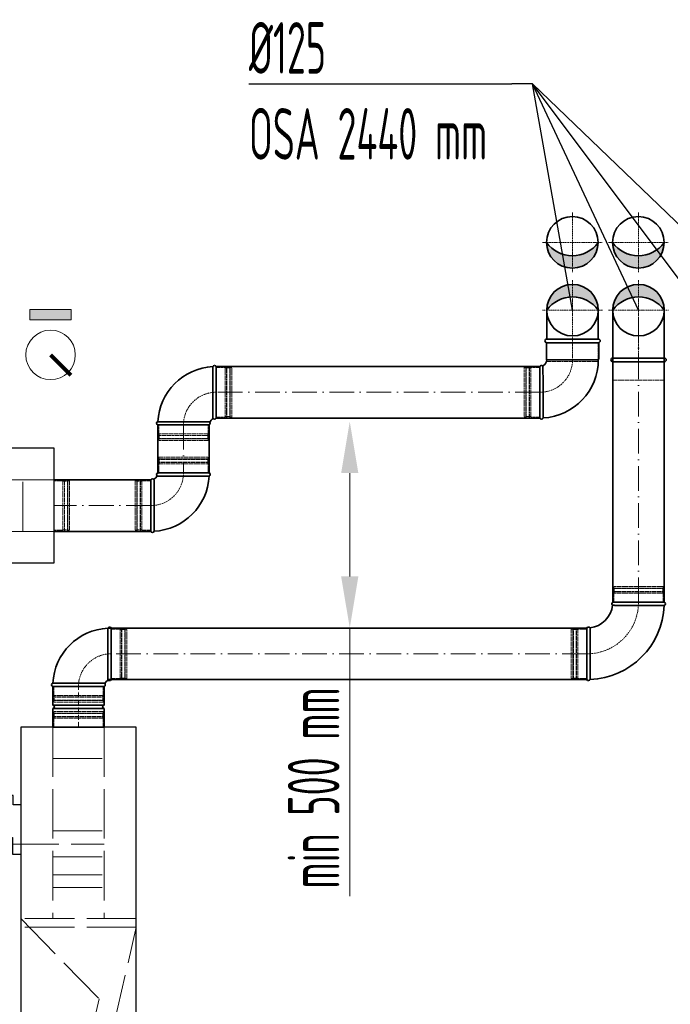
# Model space of a CAD drawing. Header units: millimetres. Extents: x -20688 to 44066, y -7315 to 67290.
# Tile 36 of 75: x 35117 to 36694, y 15352 to 17739. Entities that reach past the tile are written whole.
import ezdxf

# ---------------------------------------------------------------- set-up
doc = ezdxf.new("R2010")
doc.units = ezdxf.units.MM
for name, pattern in [('ACAD_ISO02W100', [15, 12, -3]), ('ACAD_ISO10W100', [18, 12, -3, 0, -3]), ('phl_thick', [0])]:
    doc.linetypes.add(name, pattern=pattern)
for name, color, linetype, lineweight in [('UT_KOTY - DIMENZE', 7, 'Continuous', 5), ('VZT_01 SUP (PŘÍVOD) - OBRYS', 5, 'Continuous', 35), ('VZT_02 SUP (PŘÍVOD) - OSA', 5, 'ACAD_ISO10W100', 5), ('VZT_05 ETA (ODVOD) - OBRYS', 6, 'Continuous', 35), ('VZT_06 ETA (ODVOD) - OSA', 6, 'ACAD_ISO10W100', 5), ('VZT_21 ZAŘÍZENÍ - OBRYS', 1, 'Continuous', 30), ('VZT_22 ZAŘÍZENÍ - DETAIL', 8, 'Continuous', 5), ('VZT_60_KOTY - DIMENZE', 7, 'Continuous', 5), ('VZT_KOTY - DIMENZE', 7, 'Continuous', 5), ('VZT_POPIS - OBECNE', 7, 'Continuous', 5)]:
    doc.layers.add(name, color=color, linetype=linetype, lineweight=lineweight)
doc.layers.add('VZT_03 SUP (PŘÍVOD) - NETISK', color=8, linetype='ACAD_ISO02W100', lineweight=5, plot=False)
doc.layers.add('VZT_07 ETA (ODVOD) - NETISK', color=8, linetype='ACAD_ISO02W100', lineweight=5, plot=False)
doc.styles.add('EVORA_125', font='isocp.shx', dxfattribs={"width": 0.6, "height": 125})
doc.styles.add('ISOCP 2.5', font='isocp.shx', dxfattribs={"width": 0.6, "height": 2.5})

msp = doc.modelspace()

# ---------------------------------------------------------------- hatches: boundary and pattern name
at = {"layer": 'VZT_01 SUP (PŘÍVOD) - OBRYS'}
h = msp.add_hatch(color=256, dxfattribs=at)
h.dxf.hatch_style = 1
h.paths.add_polyline_path([(36394.4, 17198.8, 0.242708), (36456.9, 17166.5), (36456.9, 17136.3, -0.414214)])
h.paths.add_polyline_path([(36456.9, 17136.3), (36456.9, 17166.5, 0.242708), (36519.4, 17198.8, -0.414214)])
h = msp.add_hatch(color=256, dxfattribs=at)
h.dxf.hatch_style = 1
h.paths.add_polyline_path([(36519.8, 17034.4, 0.242708), (36457.3, 17066.6), (36457.3, 17096.9, -0.414214)])
h.paths.add_polyline_path([(36457.3, 17096.9), (36457.3, 17066.6, 0.242708), (36394.8, 17034.4, -0.414214)])
at = {"layer": 'VZT_05 ETA (ODVOD) - OBRYS'}
h = msp.add_hatch(color=256, dxfattribs=at)
h.dxf.hatch_style = 1
h.paths.add_polyline_path([(36554.4, 17198.8, 0.242708), (36616.9, 17166.5), (36616.9, 17136.3, -0.414214)])
h.paths.add_polyline_path([(36616.9, 17136.3), (36616.9, 17166.5, 0.242708), (36679.4, 17198.8, -0.414214)])
h = msp.add_hatch(color=256, dxfattribs=at)
h.dxf.hatch_style = 1
h.paths.add_polyline_path([(36554.8, 17034.4, -0.242708), (36617.3, 17066.6), (36617.3, 17096.9, 0.414214)])
h.paths.add_polyline_path([(36617.3, 17096.9), (36617.3, 17066.6, -0.242708), (36679.8, 17034.4, 0.414214)])
at = {"layer": 'VZT_POPIS - OBECNE'}
h = msp.add_hatch(color=256, dxfattribs=at)
h.dxf.hatch_style = 1
h.paths.add_polyline_path([(35242, 17036.1), (35142, 17036.1), (35142, 17011.1), (35242, 17011.1)])

# ---------------------------------------------------------------- linework, layer by layer
for centre in [(36456.9, 17198.8), (36456.9, 17198.8), (36616.9, 17198.8), (36457.3, 17034.4)]:
    msp.add_circle(centre, 62.5)
at = {"layer": 'UT_KOTY - DIMENZE'}
for p, q in [((35917.3, 16639.7), (35917.3, 16388.9)), ((35917.3, 16263.9), (35917.3, 15613.7))]:
    msp.add_line(p, q, dxfattribs=at)
for points in [[(35896.4, 16639.7), (35938.1, 16639.7), (35917.3, 16764.7)], [(35896.4, 16388.9), (35938.1, 16388.9), (35917.3, 16263.9)]]:
    msp.add_solid(points, dxfattribs=at)
at = {"layer": 'VZT_01 SUP (PŘÍVOD) - OBRYS'}
for p, q in [((36520.8, 16955.4), (36393.8, 16955.4)), ((36393.8, 16915.4), (36393.8, 16955.4)), ((36520.8, 16915.4), (36520.8, 16955.4)), ((36519.8, 16914.4), (36394.8, 16914.4)), ((35585.5, 16772.9), (35585.5, 16897.9)), ((35593.2, 16772.9), (35593.2, 16897.9)), ((36378.3, 16897.9), (36378.3, 16772.9)), ((35576.7, 16764), (35451.7, 16764)), ((35576.7, 16756.4), (35451.7, 16756.4)), ((35451.7, 16639.8), (35576.7, 16639.8)), ((35435.2, 16623.3), (35435.2, 16498.3)), ((35442.8, 16623.3), (35442.8, 16498.3)), ((35451.7, 16632.1), (35576.7, 16632.1))]:
    msp.add_line(p, q, dxfattribs=at)
for points in [[(36394.8, 16964.4), (36394.8, 17034.4)], [(36519.8, 16964.4), (36519.8, 17034.4)], [(36519.8, 16964.4), (36394.8, 16964.4)], [(36519.8, 16955.4), (36394.8, 16955.4)], [(35593.2, 16897.9), (36378.3, 16897.9)], [(35451.7, 16639.8), (35451.7, 16756.4)], [(35576.7, 16639.8), (35576.7, 16756.4)], [(35593.2, 16772.9), (36378.3, 16772.9)], [(35200.1, 16623.3), (35435.2, 16623.3)], [(35200.1, 16498.3), (35435.2, 16498.3)]]:
    msp.add_lwpolyline(points, dxfattribs=at)
for centre in [(36456.9, 17198.8), (36456.9, 17198.8), (36457.3, 17034.4)]:
    msp.add_circle(centre, 62.5, dxfattribs=at)
for centre, radius, start, end in [((36456.9, 17243.2), 76.7, 215.4307, 324.5693), ((36457.3, 17034.4), 62.5, 0, 180), ((36457.3, 16989.9), 76.7, 35.4307, 144.5693), ((36457.3, 17034.4), 62.5, 180, 0), ((36394.8, 16959.9), 4.5, 90, 270), ((36519.8, 16959.9), 4.5, 270, 90), ((35589.3, 16896.2), 4.17, 23.4678, 159.6691), ((36382.1, 16896.2), 4.17, 47.2771, 156.5322), ((36378.3, 16914.4), 16.5, 293.8093, 0), ((36378.3, 16914.4), 141.5, 273.1369, 0), ((36394.8, 16915.4), 1, 180, 270), ((36519.8, 16915.4), 1, 270, 0), ((35593.2, 16756.4), 141.5, 93.1369, 176.8631), ((35453.3, 16760.2), 4.17, 110.3309, 246.5322), ((35575, 16760.2), 4.17, 293.4678, 66.5322), ((35593.2, 16756.4), 16.5, 113.8093, 156.1907), ((35589.3, 16774.5), 4.17, 203.4678, 336.5322), ((36382.1, 16774.5), 4.17, 203.4678, 339.6691), ((35453.3, 16635.9), 4.17, 113.4678, 246.5322), ((35575, 16635.9), 4.17, 290.3309, 66.5322), ((35439, 16621.6), 4.17, 23.4678, 156.5322), ((35435.2, 16639.8), 16.5, 293.8093, 336.1907), ((35435.2, 16639.8), 141.5, 273.1369, 356.8631), ((35439, 16499.9), 4.17, 203.4678, 339.6691)]:
    msp.add_arc(centre, radius, start, end, dxfattribs=at)
msp.add_open_spline([(36384.9, 16899.3), (36384.9, 16899.3), (36385, 16898.9), (36385.1, 16896.8), (36385.3, 16894.6), (36385.5, 16888.4), (36385.6, 16884.4), (36385.8, 16873.6), (36385.8, 16866.4), (36385.9, 16850.7), (36385.9, 16842.3), (36386, 16825.8), (36386, 16817.7), (36386, 16802.7), (36386, 16796), (36386, 16784.7), (36386, 16780.3), (36386, 16774.5), (36386, 16773.1), (36386, 16773.1)], degree=3, knots=[197.702813, 197.702813, 197.702813, 197.702813, 209.733369, 209.733369, 228.63381, 228.63381, 247.962689, 247.962689, 273.396832, 273.396832, 298.447199, 298.447199, 323.101867, 323.101867, 347.591906, 347.591906, 372.010558, 372.010558, 395.3015, 395.3015, 395.3015, 395.3015], dxfattribs=at)
at = {"layer": 'VZT_02 SUP (PŘÍVOD) - OSA', "ltscale": 0.3}
for p, q in [((36456.9, 17271.3), (36456.9, 17198.8)), ((36384.4, 17198.8), (36456.9, 17198.8)), ((36456.9, 17198.8), (36456.9, 17126.3)), ((36456.9, 17198.8), (36529.4, 17198.8))]:
    msp.add_line(p, q, dxfattribs=at)
for points in [[(36457.3, 17106.9), (36457.3, 17034.4)], [(36457.3, 17034.4), (36384.8, 17034.4)], [(36457.3, 17034.4), (36457.3, 16955.4)], [(36529.8, 17034.4), (36457.3, 17034.4)]]:
    msp.add_lwpolyline(points, dxfattribs=at)
for points in [[(36457.3, 16955.4), (36457.3, 16914.4, -0.414214), (36378.3, 16835.4), (36378.3, 16835.4)], [(35514.2, 16756.4), (35514.2, 16756.4, -0.414214), (35593.2, 16835.4), (35593.2, 16835.4)], [(35435.2, 16560.8), (35435.2, 16560.8, 0.414214), (35514.2, 16639.8), (35514.2, 16639.8)]]:
    msp.add_lwpolyline(points, format="xyb", dxfattribs=at)
at = {"layer": 'VZT_02 SUP (PŘÍVOD) - OSA', "ltscale": 5}
for points in [[(36378.3, 16835.4), (35593.2, 16835.4)], [(35514.2, 16756.4), (35514.2, 16639.8)], [(35435.2, 16560.8), (35200.1, 16560.8)]]:
    msp.add_lwpolyline(points, dxfattribs=at)
at = {"layer": 'VZT_03 SUP (PŘÍVOD) - NETISK', "ltscale": 0.4}
for p, q in [((35593.2, 16895.4), (35615.2, 16895.4)), ((35615.2, 16775.4), (35615.2, 16895.4)), ((35615.2, 16894.4), (35618.7, 16894.4)), ((35618.7, 16774.4), (35618.7, 16896.4)), ((35618.7, 16896.4), (35619.2, 16896.4)), ((35619.2, 16774.4), (35619.2, 16896.4)), ((35619.2, 16894.4), (35626.2, 16894.4)), ((35626.2, 16774.4), (35626.2, 16896.4)), ((35626.2, 16896.4), (35626.7, 16896.4)), ((35626.7, 16774.4), (35626.7, 16896.4)), ((35626.7, 16894.4), (35627.2, 16894.4)), ((35627.2, 16775.4), (35627.2, 16895.4)), ((35627.2, 16895.4), (35631.2, 16895.4)), ((35631.2, 16775.4), (35631.2, 16895.4)), ((36340.3, 16895.4), (36340.3, 16775.4)), ((36344.3, 16895.4), (36340.3, 16895.4)), ((36344.3, 16895.4), (36344.3, 16775.4)), ((36344.8, 16894.4), (36344.3, 16894.4)), ((36344.8, 16896.4), (36344.8, 16774.4)), ((36345.3, 16896.4), (36344.8, 16896.4)), ((36345.3, 16896.4), (36345.3, 16774.4)), ((36352.3, 16894.4), (36345.3, 16894.4)), ((36352.3, 16896.4), (36352.3, 16774.4)), ((36352.8, 16896.4), (36352.3, 16896.4)), ((36352.8, 16896.4), (36352.8, 16774.4)), ((36356.3, 16894.4), (36352.8, 16894.4)), ((36356.3, 16895.4), (36356.3, 16775.4)), ((36378.3, 16895.4), (36356.3, 16895.4)), ((35454.2, 16734.4), (35454.2, 16756.4)), ((35574.2, 16734.4), (35574.2, 16756.4)), ((35593.2, 16775.4), (35615.2, 16775.4)), ((35615.2, 16776.4), (35618.7, 16776.4)), ((35618.7, 16774.4), (35619.2, 16774.4)), ((35619.2, 16776.4), (35626.2, 16776.4)), ((35626.2, 16774.4), (35626.7, 16774.4)), ((35626.7, 16776.4), (35627.2, 16776.4)), ((35627.2, 16775.4), (35631.2, 16775.4)), ((36344.3, 16775.4), (36340.3, 16775.4)), ((36344.8, 16776.4), (36344.3, 16776.4)), ((36345.3, 16774.4), (36344.8, 16774.4)), ((36352.3, 16776.4), (36345.3, 16776.4)), ((36352.8, 16774.4), (36352.3, 16774.4)), ((36356.3, 16776.4), (36352.8, 16776.4)), ((36378.3, 16775.4), (36356.3, 16775.4)), ((35574.2, 16734.4), (35454.2, 16734.4)), ((35455.2, 16730.9), (35455.2, 16734.4)), ((35573.2, 16730.9), (35573.2, 16734.4)), ((35575.2, 16730.9), (35453.2, 16730.9)), ((35453.2, 16730.4), (35453.2, 16730.9)), ((35575.2, 16730.4), (35453.2, 16730.4)), ((35575.2, 16723.4), (35453.2, 16723.4)), ((35453.2, 16722.9), (35453.2, 16723.4)), ((35575.2, 16722.9), (35453.2, 16722.9)), ((35574.2, 16722.4), (35454.2, 16722.4)), ((35454.2, 16718.4), (35454.2, 16722.4)), ((35574.2, 16718.4), (35454.2, 16718.4)), ((35455.2, 16723.4), (35455.2, 16730.4)), ((35455.2, 16722.4), (35455.2, 16722.9)), ((35573.2, 16723.4), (35573.2, 16730.4)), ((35573.2, 16722.4), (35573.2, 16722.9)), ((35574.2, 16718.4), (35574.2, 16722.4)), ((35575.2, 16730.4), (35575.2, 16730.9)), ((35575.2, 16722.9), (35575.2, 16723.4)), ((35453.2, 16673.3), (35575.2, 16673.3)), ((35453.2, 16672.8), (35453.2, 16673.3)), ((35453.2, 16672.8), (35575.2, 16672.8)), ((35453.2, 16665.8), (35575.2, 16665.8)), ((35453.2, 16665.3), (35453.2, 16665.8)), ((35453.2, 16665.3), (35575.2, 16665.3)), ((35454.2, 16677.8), (35574.2, 16677.8)), ((35454.2, 16673.8), (35454.2, 16677.8)), ((35454.2, 16673.8), (35574.2, 16673.8)), ((35454.2, 16661.8), (35574.2, 16661.8)), ((35454.2, 16639.8), (35454.2, 16661.8)), ((35455.2, 16673.3), (35455.2, 16673.8)), ((35455.2, 16665.8), (35455.2, 16672.8)), ((35455.2, 16661.8), (35455.2, 16665.3)), ((35573.2, 16673.3), (35573.2, 16673.8)), ((35573.2, 16665.8), (35573.2, 16672.8)), ((35573.2, 16661.8), (35573.2, 16665.3)), ((35574.2, 16673.8), (35574.2, 16677.8)), ((35574.2, 16639.8), (35574.2, 16661.8)), ((35575.2, 16672.8), (35575.2, 16673.3)), ((35575.2, 16665.3), (35575.2, 16665.8)), ((35397.2, 16620.8), (35397.2, 16500.8)), ((35397.2, 16620.8), (35401.2, 16620.8)), ((35401.2, 16620.8), (35401.2, 16500.8)), ((35401.2, 16619.8), (35401.7, 16619.8)), ((35401.7, 16621.8), (35401.7, 16499.8)), ((35401.7, 16621.8), (35402.2, 16621.8)), ((35402.2, 16621.8), (35402.2, 16499.8)), ((35402.2, 16619.8), (35409.2, 16619.8)), ((35409.2, 16621.8), (35409.2, 16499.8)), ((35409.2, 16621.8), (35409.7, 16621.8)), ((35409.7, 16621.8), (35409.7, 16499.8)), ((35409.7, 16619.8), (35413.2, 16619.8)), ((35413.2, 16620.8), (35413.2, 16500.8)), ((35413.2, 16620.8), (35435.2, 16620.8)), ((35397.2, 16500.8), (35401.2, 16500.8)), ((35401.2, 16501.8), (35401.7, 16501.8)), ((35401.7, 16499.8), (35402.2, 16499.8)), ((35402.2, 16501.8), (35409.2, 16501.8)), ((35409.2, 16499.8), (35409.7, 16499.8)), ((35409.7, 16501.8), (35413.2, 16501.8)), ((35413.2, 16500.8), (35435.2, 16500.8))]:
    msp.add_line(p, q, dxfattribs=at)
msp.add_lwpolyline([(36519.8, 16955.4), (36519.8, 16910.4), (36394.8, 16910.4), (36394.8, 16955.4)], dxfattribs=at)
at = {"layer": 'VZT_05 ETA (ODVOD) - OBRYS'}
for p, q in [((36679.8, 16326.4), (36554.8, 16326.4)), ((35331, 16138.9), (35331, 16263.9)), ((35338.7, 16138.9), (35338.7, 16263.9)), ((36492.3, 16263.9), (36492.3, 16138.9)), ((35322.2, 16130.1), (35197.2, 16130.1)), ((35322.2, 16122.4), (35197.2, 16122.4)), ((35197.2, 16076.9), (35197.2, 16122.4)), ((35322.2, 16122.4), (35197.2, 16122.4)), ((35322.2, 16076.9), (35322.2, 16122.4)), ((35322.2, 16076.9), (35197.2, 16076.9)), ((35322.2, 16068.9), (35197.2, 16068.9)), ((35197.2, 16023.4), (35197.2, 16068.9)), ((35322.2, 16023.4), (35322.2, 16068.9)), ((35322.2, 16023.4), (35197.2, 16023.4))]:
    msp.add_line(p, q, dxfattribs=at)
for points in [[(36554.8, 17041.2), (36554.8, 16326.4)], [(36554.8, 16918.4), (36554.8, 17034.4)], [(36679.8, 17041.2), (36679.8, 16326.4)], [(36679.8, 16918.4), (36679.8, 17034.4)], [(36554.8, 16918.4), (36679.8, 16918.4)], [(36554.8, 16909.4), (36679.8, 16909.4)]]:
    msp.add_lwpolyline(points, dxfattribs=at)
at = {"layer": 'VZT_05 ETA (ODVOD) - OBRYS', "elevation": 0}
for points in [[(35330.9, 16263.9), (36492.3, 16263.9)], [(35330.9, 16138.9), (36492.3, 16138.9)]]:
    msp.add_lwpolyline(points, dxfattribs=at)
at = {"layer": 'VZT_05 ETA (ODVOD) - OBRYS'}
for centre in [(36616.9, 17198.8), (36617.3, 17034.4)]:
    msp.add_circle(centre, 62.5, dxfattribs=at)
for centre, radius, start, end in [((36616.9, 17243.2), 76.7, 215.4307, 324.5693), ((36617.3, 16989.9), 76.7, 35.4307, 144.5693), ((36554.8, 16913.9), 4.5, 90, 270), ((36679.8, 16913.9), 4.5, 270, 90), ((36492.3, 16326.4), 62.5, 276.8302, 353.1698), ((36492.3, 16326.4), 187.5, 272.3607, 357.6393), ((36556.4, 16322.6), 4.17, 113.4678, 239.7019), ((36678.1, 16322.6), 4.17, 291.1072, 66.5322), ((35338.7, 16122.4), 141.5, 93.1369, 176.8631), ((35334.9, 16262.2), 4.17, 23.4678, 159.6691), ((36496.1, 16262.2), 4.17, 30.2981, 156.5322), ((35338.7, 16122.4), 16.5, 113.8093, 156.1907), ((35334.9, 16140.6), 4.17, 203.4678, 336.5322), ((36496.1, 16140.6), 4.17, 203.4678, 338.8928), ((35198.8, 16126.2), 4.17, 110.3309, 246.5322), ((35320.5, 16126.2), 4.17, 293.4678, 66.5322), ((35197.2, 16072.9), 4, 270, 90), ((35322.2, 16072.9), 4, 90, 270)]:
    msp.add_arc(centre, radius, start, end, dxfattribs=at)
for points, knots in [([(36554.3, 16319), (36554.3, 16319), (36554.4, 16319), (36554.7, 16319), (36555, 16319), (36556.1, 16319), (36556.9, 16319), (36560, 16318.9), (36563.1, 16318.9), (36572.1, 16318.9), (36578.2, 16318.8), (36592.4, 16318.8), (36600.2, 16318.8), (36616.4, 16318.8), (36624.6, 16318.7), (36640.5, 16318.7), (36648, 16318.7), (36661.1, 16318.7), (36666.7, 16318.7), (36673.7, 16318.7), (36675.8, 16318.7), (36678.8, 16318.7), (36679.6, 16318.7), (36679.6, 16318.7)], [197.067977, 197.067977, 197.067977, 197.067977, 201.792196, 201.792196, 209.190204, 209.190204, 218.040239, 218.040239, 237.760854, 237.760854, 262.206108, 262.206108, 286.831239, 286.831239, 311.323072, 311.323072, 335.946087, 335.946087, 360.704397, 360.704397, 377.088273, 377.088273, 394.105327, 394.105327, 394.105327, 394.105327]), ([(36499.7, 16264.4), (36499.7, 16264.4), (36499.7, 16262.8), (36499.8, 16256.7), (36499.8, 16252.2), (36499.8, 16240.8), (36499.9, 16234), (36499.9, 16219), (36499.9, 16210.9), (36499.9, 16194.5), (36499.9, 16186.4), (36500, 16171.2), (36500, 16164.3), (36500, 16152.5), (36500, 16147.8), (36500, 16141.2), (36500, 16139.3), (36500, 16139.1), (36500, 16139.1), (36500, 16139.1)], [0, 0, 0, 0, 24.235852, 24.235852, 48.531845, 48.531845, 73.024415, 73.024415, 97.570898, 97.570898, 122.078339, 122.078339, 146.53579, 146.53579, 170.957495, 170.957495, 195.359468, 195.359468, 197.168246, 197.168246, 197.168246, 197.168246])]:
    msp.add_open_spline(points, degree=3, knots=knots, dxfattribs=at)
at = {"layer": 'VZT_06 ETA (ODVOD) - OSA', "ltscale": 0.3}
for p, q in [((36616.9, 17271.3), (36616.9, 17198.8)), ((36544.4, 17198.8), (36616.9, 17198.8)), ((36616.9, 17198.8), (36689.4, 17198.8)), ((36616.9, 17126.3), (36616.9, 17198.8))]:
    msp.add_line(p, q, dxfattribs=at)
for points in [[(36617.3, 17106.9), (36617.3, 17034.4)], [(36544.8, 17034.4), (36617.3, 17034.4)], [(36617.3, 17034.4), (36617.3, 16909.4)], [(36617.3, 17034.4), (36689.8, 17034.4)]]:
    msp.add_lwpolyline(points, dxfattribs=at)
at = {"layer": 'VZT_06 ETA (ODVOD) - OSA', "ltscale": 5}
msp.add_lwpolyline([(36617.3, 16326.4), (36617.3, 17041.2)], dxfattribs=at)
at = {"layer": 'VZT_06 ETA (ODVOD) - OSA', "ltscale": 0.3, "elevation": 0}
for points in [[(36492.3, 16201.4), (36492.3, 16201.4, 0.414214), (36617.3, 16326.4), (36617.3, 16326.4)], [(35259.7, 16122.4), (35259.7, 16122.4, -0.414214), (35338.7, 16201.4), (35338.7, 16201.4)]]:
    msp.add_lwpolyline(points, format="xyb", dxfattribs=at)
at = {"layer": 'VZT_06 ETA (ODVOD) - OSA', "ltscale": 5, "elevation": 0}
msp.add_lwpolyline([(36492.3, 16201.4), (35330.9, 16201.4)], dxfattribs=at)
at = {"layer": 'VZT_06 ETA (ODVOD) - OSA', "elevation": 0}
msp.add_lwpolyline([(35259.7, 16023.4), (35259.7, 16122.4)], dxfattribs=at)
at = {"layer": 'VZT_07 ETA (ODVOD) - NETISK', "ltscale": 0.4}
for p, q in [((35200.1, 16620.8), (35222.1, 16620.8)), ((35222.1, 16620.8), (35222.1, 16500.8)), ((35222.1, 16619.8), (35225.6, 16619.8)), ((35225.6, 16621.8), (35225.6, 16499.8)), ((35225.6, 16621.8), (35226.1, 16621.8)), ((35226.1, 16621.8), (35226.1, 16499.8)), ((35226.1, 16619.8), (35233.1, 16619.8)), ((35233.1, 16621.8), (35233.1, 16499.8)), ((35233.1, 16621.8), (35233.6, 16621.8)), ((35233.6, 16621.8), (35233.6, 16499.8)), ((35233.6, 16619.8), (35234.1, 16619.8)), ((35234.1, 16620.8), (35234.1, 16500.8)), ((35234.1, 16620.8), (35238.1, 16620.8)), ((35238.1, 16620.8), (35238.1, 16500.8)), ((35200.1, 16500.8), (35222.1, 16500.8)), ((35222.1, 16501.8), (35225.6, 16501.8)), ((35225.6, 16499.8), (35226.1, 16499.8)), ((35226.1, 16501.8), (35233.1, 16501.8)), ((35233.1, 16499.8), (35233.6, 16499.8)), ((35233.6, 16501.8), (35234.1, 16501.8)), ((35234.1, 16500.8), (35238.1, 16500.8)), ((36678.3, 16359.9), (36556.3, 16359.9)), ((36556.3, 16359.4), (36556.3, 16359.9)), ((36678.3, 16359.4), (36556.3, 16359.4)), ((36678.3, 16352.4), (36556.3, 16352.4)), ((36556.3, 16351.9), (36556.3, 16352.4)), ((36678.3, 16351.9), (36556.3, 16351.9)), ((36677.3, 16364.4), (36557.3, 16364.4)), ((36557.3, 16360.4), (36557.3, 16364.4)), ((36677.3, 16360.4), (36557.3, 16360.4)), ((36558.3, 16359.9), (36558.3, 16360.4)), ((36558.3, 16352.4), (36558.3, 16359.4)), ((36558.3, 16348.4), (36558.3, 16351.9)), ((36676.3, 16359.9), (36676.3, 16360.4)), ((36676.3, 16352.4), (36676.3, 16359.4)), ((36676.3, 16348.4), (36676.3, 16351.9)), ((36677.3, 16360.4), (36677.3, 16364.4)), ((36678.3, 16359.4), (36678.3, 16359.9)), ((36678.3, 16351.9), (36678.3, 16352.4)), ((36677.3, 16348.4), (36557.3, 16348.4)), ((36557.3, 16326.4), (36557.3, 16348.4)), ((36677.3, 16326.4), (36677.3, 16348.4)), ((35338.7, 16261.4), (35360.7, 16261.4)), ((35360.7, 16141.4), (35360.7, 16261.4)), ((35360.7, 16260.4), (35364.2, 16260.4)), ((35364.2, 16140.4), (35364.2, 16262.4)), ((35364.2, 16262.4), (35364.7, 16262.4)), ((35364.7, 16140.4), (35364.7, 16262.4)), ((35364.7, 16260.4), (35371.7, 16260.4)), ((35371.7, 16140.4), (35371.7, 16262.4)), ((35371.7, 16262.4), (35372.2, 16262.4)), ((35372.2, 16140.4), (35372.2, 16262.4)), ((35372.2, 16260.4), (35372.7, 16260.4)), ((35372.7, 16141.4), (35372.7, 16261.4)), ((35372.7, 16261.4), (35376.7, 16261.4)), ((35376.7, 16141.4), (35376.7, 16261.4)), ((36454.3, 16261.4), (36454.3, 16141.4)), ((36458.3, 16261.4), (36454.3, 16261.4)), ((36458.3, 16261.4), (36458.3, 16141.4)), ((36458.8, 16260.4), (36458.3, 16260.4)), ((36458.8, 16262.4), (36458.8, 16140.4)), ((36459.3, 16262.4), (36458.8, 16262.4)), ((36459.3, 16262.4), (36459.3, 16140.4)), ((36466.3, 16260.4), (36459.3, 16260.4)), ((36466.3, 16262.4), (36466.3, 16140.4)), ((36466.8, 16262.4), (36466.3, 16262.4)), ((36466.8, 16262.4), (36466.8, 16140.4)), ((36470.3, 16260.4), (36466.8, 16260.4)), ((36470.3, 16261.4), (36470.3, 16141.4)), ((36492.3, 16261.4), (36470.3, 16261.4)), ((35338.7, 16141.4), (35360.7, 16141.4)), ((35360.7, 16142.4), (35364.2, 16142.4)), ((35364.2, 16140.4), (35364.7, 16140.4)), ((35364.7, 16142.4), (35371.7, 16142.4)), ((35371.7, 16140.4), (35372.2, 16140.4)), ((35372.2, 16142.4), (35372.7, 16142.4)), ((35372.7, 16141.4), (35376.7, 16141.4)), ((36458.3, 16141.4), (36454.3, 16141.4)), ((36458.8, 16142.4), (36458.3, 16142.4)), ((36459.3, 16140.4), (36458.8, 16140.4)), ((36466.3, 16142.4), (36459.3, 16142.4)), ((36466.8, 16140.4), (36466.3, 16140.4)), ((36470.3, 16142.4), (36466.8, 16142.4)), ((36492.3, 16141.4), (36470.3, 16141.4)), ((35199.7, 16100.4), (35199.7, 16122.4)), ((35319.7, 16100.4), (35319.7, 16122.4)), ((35320.7, 16096.9), (35198.7, 16096.9)), ((35198.7, 16096.4), (35198.7, 16096.9)), ((35320.7, 16096.4), (35198.7, 16096.4)), ((35320.7, 16089.4), (35198.7, 16089.4)), ((35198.7, 16088.9), (35198.7, 16089.4)), ((35320.7, 16088.9), (35198.7, 16088.9)), ((35319.7, 16100.4), (35199.7, 16100.4)), ((35319.7, 16088.4), (35199.7, 16088.4)), ((35199.7, 16084.4), (35199.7, 16088.4)), ((35200.7, 16096.9), (35200.7, 16100.4)), ((35200.7, 16089.4), (35200.7, 16096.4)), ((35200.7, 16088.4), (35200.7, 16088.9)), ((35318.7, 16096.9), (35318.7, 16100.4)), ((35318.7, 16089.4), (35318.7, 16096.4)), ((35318.7, 16088.4), (35318.7, 16088.9)), ((35319.7, 16084.4), (35319.7, 16088.4)), ((35320.7, 16096.4), (35320.7, 16096.9)), ((35320.7, 16088.9), (35320.7, 16089.4)), ((35319.7, 16084.4), (35199.7, 16084.4)), ((35320.7, 16056.9), (35198.7, 16056.9)), ((35198.7, 16056.4), (35198.7, 16056.9)), ((35320.7, 16056.4), (35198.7, 16056.4)), ((35320.7, 16049.4), (35198.7, 16049.4)), ((35198.7, 16048.9), (35198.7, 16049.4)), ((35320.7, 16048.9), (35198.7, 16048.9)), ((35319.7, 16061.4), (35199.7, 16061.4)), ((35199.7, 16057.4), (35199.7, 16061.4)), ((35319.7, 16057.4), (35199.7, 16057.4)), ((35319.7, 16045.4), (35199.7, 16045.4)), ((35199.7, 16023.4), (35199.7, 16045.4)), ((35200.7, 16056.9), (35200.7, 16057.4)), ((35200.7, 16049.4), (35200.7, 16056.4)), ((35200.7, 16045.4), (35200.7, 16048.9)), ((35318.7, 16056.9), (35318.7, 16057.4)), ((35318.7, 16049.4), (35318.7, 16056.4)), ((35318.7, 16045.4), (35318.7, 16048.9)), ((35319.7, 16057.4), (35319.7, 16061.4)), ((35319.7, 16023.4), (35319.7, 16045.4)), ((35320.7, 16056.4), (35320.7, 16056.9)), ((35320.7, 16048.9), (35320.7, 16049.4))]:
    msp.add_line(p, q, dxfattribs=at)
msp.add_lwpolyline([(36554.8, 16909.4), (36554.8, 16864.4), (36679.8, 16864.4), (36679.8, 16909.4)], dxfattribs=at)
at = {"layer": 'VZT_21 ZAŘÍZENÍ - OBRYS'}
msp.add_lwpolyline([(33700.1, 16700.8), (35200.1, 16700.8), (35200.1, 16420.8), (33700.1, 16420.8)], close=True, dxfattribs=at)
at = {"layer": 'VZT_21 ZAŘÍZENÍ - OBRYS', "elevation": 0}
msp.add_lwpolyline([(35399.7, 14523.4), (35399.7, 16023.4), (35119.7, 16023.4), (35119.7, 14523.4)], close=True, dxfattribs=at)
msp.add_lwpolyline([(35119.7, 15835.1), (35101.1, 15835.1), (35101.1, 15857.6), (35054.5, 15857.6), (35054.5, 15755.9), (35099.9, 15755.9), (35099.9, 15716), (35119.7, 15716)], dxfattribs=at)
at = {"layer": 'VZT_22 ZAŘÍZENÍ - DETAIL', "linetype": 'ACAD_ISO02W100', "lineweight": 5, "ltscale": 10}
for points in [[(35200.1, 16623.3), (34736.4, 16623.3)], [(35124.7, 16498.3), (35124.7, 16623.3)], [(35200.1, 16498.3), (34736.4, 16498.3)]]:
    msp.add_lwpolyline(points, dxfattribs=at)
at = {"layer": 'VZT_22 ZAŘÍZENÍ - DETAIL', "linetype": 'ACAD_ISO02W100', "lineweight": 5, "ltscale": 10, "elevation": 0}
for points in [[(35197.2, 16023.4), (35197.2, 15559.6)], [(35322.2, 16023.4), (35322.2, 15559.6)], [(35197.2, 15948), (35322.2, 15948)], [(35197.2, 15772.2), (35322.2, 15772.2)], [(35092.1, 15739.8), (35322.2, 15739.8)], [(35197.2, 15708.9), (35322.2, 15708.9)], [(35197.2, 15665.9), (35322.2, 15665.9)], [(35197.2, 15635.1), (35322.2, 15635.1)], [(35399.7, 15559.6), (35119.7, 15559.6)], [(35119.7, 15559.6), (35309.8, 15365), (35119.7, 14547.3)], [(35399.7, 15539.1), (35119.7, 15539.1)], [(35399.7, 14523.4), (35212.5, 14720.8), (35399.7, 15539.1)]]:
    msp.add_lwpolyline(points, dxfattribs=at)
at = {"layer": 'VZT_60_KOTY - DIMENZE', "linetype": 'ByBlock', "lineweight": -2}
msp.add_line((36360.5, 17582.8), (36310.5, 17582.8), dxfattribs=at)
for points in [[(35672.8, 17582.8), (36310.5, 17582.8)], [(36617.3, 17034.4), (36360.5, 17582.8)], [(36771.4, 17034.4), (36360.5, 17582.8)], [(36931.4, 17034.4), (36360.5, 17582.8)], [(36360.5, 17582.8), (36360.5, 17582.8)], [(36457.3, 17034.4), (36360.5, 17582.8)]]:
    msp.add_lwpolyline(points, dxfattribs=at)
at = {"layer": 'VZT_KOTY - DIMENZE', "const_width": 10}
msp.add_lwpolyline([(35192, 16926.1), (35241.5, 16876.6)], dxfattribs=at)
at = {"layer": 'VZT_POPIS - OBECNE'}
msp.add_lwpolyline([(35142, 17036.1), (35142, 17011.1), (35242, 17011.1), (35242, 17036.1)], close=True, dxfattribs=at)
msp.add_circle((35192, 16926.1), 60, dxfattribs=at)

# ---------------------------------------------------------------- texts
at = {"layer": 'UT_KOTY - DIMENZE', "insert": (35829.8, 15876.3), "char_height": 125, "attachment_point": 5, "rotation": 90, "style": 'ISOCP 2.5'}
msp.add_mtext('min 500 mm', dxfattribs=at)
at = {"layer": 'VZT_60_KOTY - DIMENZE', "linetype": 'phl_thick', "insert": (35672.8, 17732.8), "char_height": 125, "attachment_point": 1, "style": 'EVORA_125'}
msp.add_mtext('%%C125\\POSA 2440 mm', dxfattribs=at)

doc.saveas('drawing.dxf')
